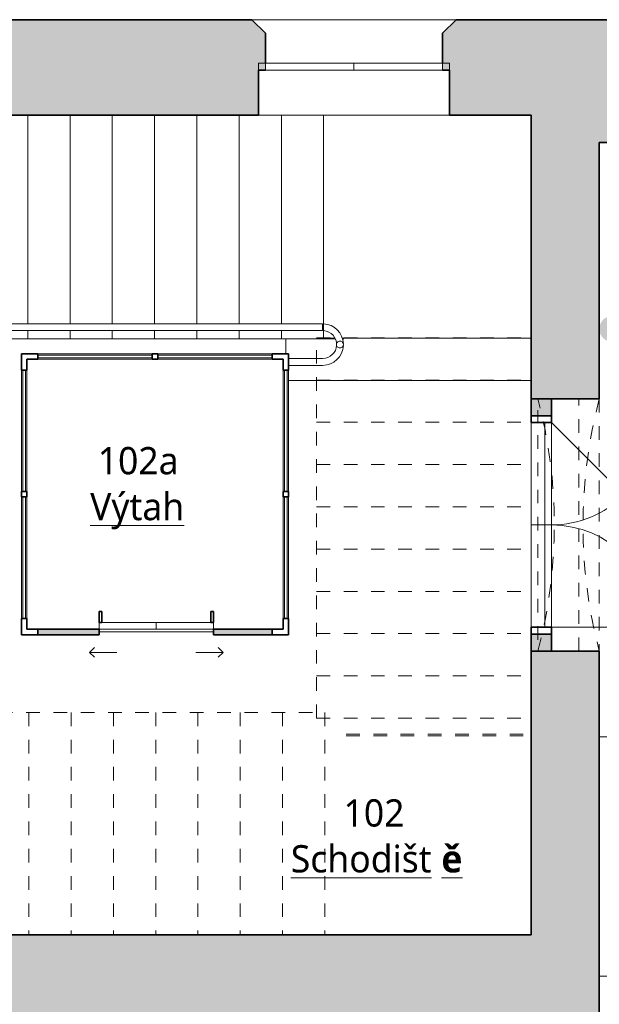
# Model space of a CAD drawing. Header units: metres. Extents: x -0.3 to 44.7, y -1.1 to 27.9.
# Tile 7 of 16: x 13.4 to 17.7, y 7.5 to 14.7. Entities that reach past the tile are written whole.
import ezdxf

# ---------------------------------------------------------------- set-up
doc = ezdxf.new("R2010")
doc.units = ezdxf.units.M
for name, pattern in [('AV - Carkovana 2mm', [0.0027, 0.002, -0.0007]), ('AV - Cerch_ 1 tecka 4mm', [0.006, 0.004, -0.001, 0, -0.001]), ('AV - Cerch_ 2 tecky 4mm', [0.008, 0.004, -0.0015, 0, -0.001, 0, -0.0015])]:
    doc.linetypes.add(name, pattern=pattern)
doc.layers.add('AV-MISTNOSTI', color=5, linetype='Continuous', lineweight=5, true_color=0x0000ff)
doc.layers.add('AV-TEXTY', color=5, linetype='Continuous', lineweight=13, true_color=0x0000ff)
doc.layers.add('AV-SRAFY', color=7, linetype='Continuous', lineweight=35)
doc.layers.add('AV-STAVBA', color=7, linetype='Continuous', lineweight=18)
doc.styles.add('Trebuchet MS_B', font='trebuc.ttf', dxfattribs={"height": 0.2})

# ---------------------------------------------------------------- blocks, each defined once
blk = doc.blocks.new('Systémový panel - Prosklený panel - Interiérový-1045121-1NP')
at = {"layer": 'AV-STAVBA', "color": 254, "true_color": 0xcccccc}
for p, q in [((0.42, 0.01), (-0.42, 0.01)), ((-0.42, 0.01), (-0.42, -0.01)), ((0.42, -0.01), (0.42, 0.01)), ((-0.42, -0.01), (0.42, -0.01))]:
    blk.add_line(p, q, dxfattribs=at)
blk = doc.blocks.new('Systémový panel - Prosklený panel - Interiérový-1045395-1NP')
at = {"layer": 'AV-STAVBA', "color": 254, "true_color": 0xcccccc}
for p, q in [((0.445, 0.01), (-0.445, 0.01)), ((-0.445, 0.01), (-0.445, -0.01)), ((0.445, -0.01), (0.445, 0.01)), ((-0.445, -0.01), (0.445, -0.01))]:
    blk.add_line(p, q, dxfattribs=at)
blk = doc.blocks.new('L Corner Mullion - 100x100-1044972-1NP')
at = {"layer": 'AV-STAVBA', "color": 254, "lineweight": 35, "true_color": 0xcccccc}
for p, q in [((0.02, 0.1), (-0.02, 0.1)), ((-0.02, 0.1), (-0.02, 0.02)), ((0.02, -0.02), (0.02, 0.1)), ((-0.02, 0.02), (-0.1, 0.02)), ((-0.1, 0.02), (-0.1, -0.02)), ((-0.1, -0.02), (0.02, -0.02))]:
    blk.add_line(p, q, dxfattribs=at)
blk = doc.blocks.new('L Corner Mullion - 100x100-1045031-1NP')
at = {"layer": 'AV-STAVBA', "color": 254, "lineweight": 35, "true_color": 0xcccccc}
for p, q in [((-0.02, 0.1), (0.02, 0.1)), ((-0.02, 0.02), (-0.02, 0.1)), ((0.02, 0.1), (0.02, -0.02)), ((-0.1, -0.02), (-0.1, 0.02)), ((-0.1, 0.02), (-0.02, 0.02)), ((0.02, -0.02), (-0.1, -0.02))]:
    blk.add_line(p, q, dxfattribs=at)
blk = doc.blocks.new('Obdélníková příčel - Koncepční příčel interiérová 80_40-1045120-1NP')
at = {"layer": 'AV-STAVBA', "color": 254, "true_color": 0xcccccc}
for p, q in [((13.5448, 12.2982), (14.3848, 12.2982)), ((14.3848, 12.2582), (13.5448, 12.2582))]:
    blk.add_line(p, q, dxfattribs=at)
blk = doc.blocks.new('L Corner Mullion - 100x100-1044994-1NP')
at = {"layer": 'AV-STAVBA', "color": 254, "lineweight": 35, "true_color": 0xcccccc}
for p, q in [((0.02, 0.1), (-0.02, 0.1)), ((-0.02, 0.1), (-0.02, 0.02)), ((0.02, -0.02), (0.02, 0.1)), ((-0.02, 0.02), (-0.1, 0.02)), ((-0.1, 0.02), (-0.1, -0.02)), ((-0.1, -0.02), (0.02, -0.02))]:
    blk.add_line(p, q, dxfattribs=at)
blk = doc.blocks.new('Obdélníková příčel - Koncepční příčel interiérová 80_40-1045391-1NP')
at = {"layer": 'AV-STAVBA', "color": 254, "true_color": 0xcccccc}
for p, q in [((13.4248, 10.3582), (13.4248, 11.2482)), ((13.4648, 11.2482), (13.4648, 10.3582))]:
    blk.add_line(p, q, dxfattribs=at)
blk = doc.blocks.new('L Corner Mullion - 100x100-1045567-1NP')
at = {"layer": 'AV-STAVBA', "color": 254, "lineweight": 35, "true_color": 0xcccccc}
for p, q in [((0.02, 0.1), (-0.02, 0.1)), ((-0.02, 0.1), (-0.02, 0.02)), ((0.02, -0.02), (0.02, 0.1)), ((-0.02, 0.02), (-0.1, 0.02)), ((-0.1, 0.02), (-0.1, -0.02)), ((-0.1, -0.02), (0.02, -0.02))]:
    blk.add_line(p, q, dxfattribs=at)
blk = doc.blocks.new('Obdélníková příčel - Koncepční příčel interiérová 40_40-1045116-1NP')
at = {"layer": 'AV-STAVBA', "color": 254, "lineweight": 35, "true_color": 0xcccccc}
for p, q in [((-0.02, 0.02), (0.02, 0.02)), ((-0.02, -0.02), (-0.02, 0.02)), ((0.02, 0.02), (0.02, -0.02)), ((0.02, -0.02), (-0.02, -0.02))]:
    blk.add_line(p, q, dxfattribs=at)
blk = doc.blocks.new('Obdélníková příčel - Koncepční příčel interiérová 40_40-V2-1NP')
at = {"layer": 'AV-STAVBA', "color": 254, "lineweight": 35, "true_color": 0xcccccc}
for p, q in [((-0.02, 0.02), (0.02, 0.02)), ((-0.02, -0.02), (-0.02, 0.02)), ((0.02, 0.02), (0.02, -0.02)), ((0.02, -0.02), (-0.02, -0.02))]:
    blk.add_line(p, q, dxfattribs=at)
blk = doc.blocks.new('DO_2_Ocel__posuvné_výtahové - 800x1970-1045821-1NP')
at = {"layer": 'AV-STAVBA', "color": 254, "lineweight": 35, "true_color": 0xcccccc}
for p, q in [((-0.4, 0.15), (-0.42, 0.15)), ((-0.42, 0.15), (-0.42, 0.07)), ((-0.4, 0.07), (-0.4, 0.15)), ((0.42, 0.15), (0.4, 0.15)), ((0.4, 0.15), (0.4, 0.07)), ((0.42, 0.07), (0.42, 0.15)), ((-0.42, 0.07), (-0.4, 0.07)), ((0.4, 0.07), (0.42, 0.07))]:
    blk.add_line(p, q, dxfattribs=at)
at = {"layer": 'AV-STAVBA', "color": 254, "linetype": 'AV - Cerch_ 1 tecka 4mm', "true_color": 0xcccccc}
blk.add_line((-0.52, 0.02), (0.52, 0.02), dxfattribs=at)
at = {"layer": 'AV-STAVBA', "color": 254, "true_color": 0xcccccc}
for p, q in [((-0.42, 0.07), (0, 0.07)), ((-0.42, 0.02), (-0.42, 0.07)), ((0, 0.02), (-0.42, 0.02)), ((0, 0.07), (0.42, 0.07)), ((0, 0.07), (0.42, 0.07)), ((0, 0.02), (0, 0.07)), ((0.42, 0.02), (0, 0.02)), ((0.42, 0.07), (0.42, 0.02)), ((-0.4896, -0.15), (-0.4542, -0.1146)), ((0.4896, -0.15), (0.4542, -0.1146)), ((-0.4896, -0.15), (-0.2896, -0.15)), ((-0.4896, -0.15), (-0.4542, -0.1854)), ((0.4896, -0.15), (0.2896, -0.15)), ((0.4896, -0.15), (0.4542, -0.1854))]:
    blk.add_line(p, q, dxfattribs=at)
blk = doc.blocks.new('WI_2222_bez středního sloupku - 1400x3440-1056768-1NP')
at = {"layer": 'AV-STAVBA', "color": 254, "true_color": 0xcccccc}
for p, q in [((-0.7, -0.02), (-0.7, 0.03)), ((-0.7, 0.03), (0.7, 0.03)), ((0, 0.03), (-0.65, 0.03)), ((-0.65, 0.03), (-0.65, -0.02)), ((-0.65, -0.02), (-0.65, 0.03)), ((0.65, 0.03), (0, 0.03)), ((0, 0.03), (0, -0.02)), ((0, 0.03), (0, -0.02)), ((0.65, 0.03), (0.65, -0.02)), ((0.65, -0.02), (0.65, 0.03)), ((0.7, -0.02), (0.7, 0.03)), ((-0.7, -0.02), (0.7, -0.02)), ((-0.65, -0.02), (0, -0.02)), ((0, -0.02), (0.65, -0.02))]:
    blk.add_line(p, q, dxfattribs=at)
blk = doc.blocks.new('GM_Otvor s klenutým nadpražím - 1850x3500-1358595-1NP')
at = {"layer": 'AV-STAVBA', "color": 254, "linetype": 'AV - Cerch_ 1 tecka 4mm', "lineweight": 13, "true_color": 0xcccccc}
for p, q in [((-0.925, 0.25), (0.925, 0.25)), ((0.8415, -0.2), (-0.8415, -0.2))]:
    blk.add_line(p, q, dxfattribs=at)
for centre, start, end in [((0, 3.7551), 255.21663, 284.78337), ((0, -3.7051), 75.21663, 104.78337)]:
    blk.add_arc(centre, 3.6251, start, end, dxfattribs=at)
blk = doc.blocks.new('GM_Otvor_obdélníkový - 3150x3150-1359209-1NP')
at = {"layer": 'AV-STAVBA', "color": 254, "linetype": 'AV - Cerch_ 1 tecka 4mm', "lineweight": 13, "true_color": 0xcccccc}
for p, q in [((-0.925, 0.175), (0.925, 0.175)), ((-0.925, -0.175), (0.925, -0.175)), ((-0.925, -0.175), (0.925, -0.175))]:
    blk.add_line(p, q, dxfattribs=at)
blk = doc.blocks.new('DO_2-L_Obl__členěné_222 - 1250x2750_zdobné-1359526-1NP')
at = {"layer": 'AV-STAVBA', "color": 254, "true_color": 0xcccccc}
for p, q in [((0.75, 0.695), (0.75, -0.055)), ((-0.75, -0.055), (-0.2197, 0.4753)), ((-0.75, -0.055), (0.75, -0.055)), ((-0.75, -0.205), (-0.75, -0.055)), ((0, -0.055), (0, -0.205)), ((0.75, -0.205), (0.75, -0.055)), ((-0.8, -0.205), (-0.75, -0.205)), ((-0.75, -0.205), (0.75, -0.205)), ((0.75, -0.205), (0.8, -0.205))]:
    blk.add_line(p, q, dxfattribs=at)
at = {"layer": 'AV-STAVBA', "color": 254, "lineweight": 35, "true_color": 0xcccccc}
for p, q in [((-0.75, -0.055), (-0.8, -0.055)), ((-0.75, -0.205), (-0.75, -0.055)), ((0.8, -0.055), (0.75, -0.055)), ((0.75, -0.055), (0.75, -0.205)), ((-0.8, -0.205), (-0.75, -0.205)), ((0.75, -0.205), (0.8, -0.205))]:
    blk.add_line(p, q, dxfattribs=at)
at = {"layer": 'AV-STAVBA', "color": 254, "linetype": 'AV - Cerch_ 1 tecka 4mm', "true_color": 0xcccccc}
for p, q in [((-0.75, -0.055), (0.75, -0.055)), ((-0.8, -0.205), (0.8, -0.205)), ((-0.75, -0.205), (0.75, -0.205))]:
    blk.add_line(p, q, dxfattribs=at)
at = {"layer": 'AV-STAVBA', "color": 254, "true_color": 0xcccccc}
for centre, start, end in [((0.75, -0.055), 90, 180), ((-0.75, -0.055), 360, 45)]:
    blk.add_arc(centre, 0.75, start, end, dxfattribs=at)
blk = doc.blocks.new('Railing - BA_Zdobný sloupek zábradlí-1391636-1NP')
at = {"layer": 'AV-STAVBA', "color": 254, "true_color": 0xcccccc}
for p, q in [((0.025, 0.025), (-0.025, 0.025)), ((-0.025, 0.025), (-0.025, -0.025)), ((0.025, -0.025), (0.025, 0.025)), ((-0.025, -0.025), (0.025, -0.025))]:
    blk.add_line(p, q, dxfattribs=at)
at = {"layer": 'AV-STAVBA', "color": 254, "true_color": 0xcccccc, "flags": 128}
for points in [[(0.02, 0), (0.02, 0.0008), (0.0199, 0.0016), (0.0199, 0.0024), (0.0197, 0.0032), (0.0196, 0.004), (0.0194, 0.0048), (0.0192, 0.0055), (0.019, 0.0063), (0.0187, 0.007), (0.0184, 0.0078), (0.0181, 0.0085), (0.0177, 0.0092), (0.0174, 0.0099), (0.0169, 0.0106), (0.0165, 0.0113), (0.016, 0.0119), (0.0156, 0.0126), (0.015, 0.0132), (0.0145, 0.0138), (0.0139, 0.0143), (0.0133, 0.0149), (0.0127, 0.0154), (0.0121, 0.0159), (0.0115, 0.0164), (0.0108, 0.0168), (0.0101, 0.0172), (0.0094, 0.0176), (0.0087, 0.018), (0.008, 0.0183), (0.0072, 0.0186), (0.0065, 0.0189), (0.0057, 0.0192), (0.005, 0.0194), (0.0042, 0.0196), (0.0034, 0.0197), (0.0026, 0.0198), (0.0018, 0.0199), (0.001, 0.02), (0.0002, 0.02), (-0.0006, 0.02), (-0.0014, 0.02), (-0.0022, 0.0199), (-0.003, 0.0198), (-0.0038, 0.0196), (-0.0045, 0.0195), (-0.0053, 0.0193), (-0.0061, 0.0191), (-0.0068, 0.0188), (-0.0076, 0.0185), (-0.0083, 0.0182), (-0.009, 0.0178), (-0.0097, 0.0175), (-0.0104, 0.0171), (-0.0111, 0.0166), (-0.0118, 0.0162), (-0.0124, 0.0157), (-0.013, 0.0152), (-0.0136, 0.0146), (-0.0142, 0.0141), (-0.0147, 0.0135), (-0.0153, 0.0129), (-0.0158, 0.0123), (-0.0163, 0.0116), (-0.0167, 0.011), (-0.0171, 0.0103), (-0.0175, 0.0096), (-0.0179, 0.0089), (-0.0182, 0.0082), (-0.0186, 0.0074), (-0.0188, 0.0067), (-0.0191, 0.0059), (-0.0193, 0.0052), (-0.0195, 0.0044), (-0.0197, 0.0036), (-0.0198, 0.0028), (-0.0199, 0.002), (-0.02, 0.0012), (-0.02, 0.0004), (-0.02, 0)], [(-0.02, 0), (-0.02, -0.0008), (-0.0199, -0.0016), (-0.0199, -0.0024), (-0.0197, -0.0032), (-0.0196, -0.004), (-0.0194, -0.0048), (-0.0192, -0.0055), (-0.019, -0.0063), (-0.0187, -0.007), (-0.0184, -0.0078), (-0.0181, -0.0085), (-0.0177, -0.0092), (-0.0174, -0.0099), (-0.0169, -0.0106), (-0.0165, -0.0113), (-0.016, -0.0119), (-0.0156, -0.0126), (-0.015, -0.0132), (-0.0145, -0.0138), (-0.0139, -0.0143), (-0.0133, -0.0149), (-0.0127, -0.0154), (-0.0121, -0.0159), (-0.0115, -0.0164), (-0.0108, -0.0168), (-0.0101, -0.0172), (-0.0094, -0.0176), (-0.0087, -0.018), (-0.008, -0.0183), (-0.0072, -0.0186), (-0.0065, -0.0189), (-0.0057, -0.0192), (-0.005, -0.0194), (-0.0042, -0.0196), (-0.0034, -0.0197), (-0.0026, -0.0198), (-0.0018, -0.0199), (-0.001, -0.02), (-0.0002, -0.02), (0.0006, -0.02), (0.0014, -0.02), (0.0022, -0.0199), (0.003, -0.0198), (0.0038, -0.0196), (0.0045, -0.0195), (0.0053, -0.0193), (0.0061, -0.0191), (0.0068, -0.0188), (0.0076, -0.0185), (0.0083, -0.0182), (0.009, -0.0178), (0.0097, -0.0175), (0.0104, -0.0171), (0.0111, -0.0166), (0.0118, -0.0162), (0.0124, -0.0157), (0.013, -0.0152), (0.0136, -0.0146), (0.0142, -0.0141), (0.0147, -0.0135), (0.0153, -0.0129), (0.0158, -0.0123), (0.0163, -0.0116), (0.0167, -0.011), (0.0171, -0.0103), (0.0175, -0.0096), (0.0179, -0.0089), (0.0182, -0.0082), (0.0186, -0.0074), (0.0188, -0.0067), (0.0191, -0.0059), (0.0193, -0.0052), (0.0195, -0.0044), (0.0197, -0.0036), (0.0198, -0.0028), (0.0199, -0.002), (0.02, -0.0012), (0.02, -0.0004), (0.02, 0)]]:
    blk.add_lwpolyline(points, dxfattribs=at)
at = {"layer": 'AV-STAVBA', "color": 254, "true_color": 0xcccccc}
for radius, start, end in [(0.06, 115.30778, 180), (0.04, 49.75481, 180), (0.06, 30.60046, 64.69222), (0.06, 180, 340.24487), (0.04, 180, 330)]:
    blk.add_arc((0, 0), radius, start, end, dxfattribs=at)
blk = doc.blocks.new('Railing - Railing-1388629-1NP')
at = {"layer": 'AV-STAVBA', "color": 254, "true_color": 0xcccccc}
for p, q in [((12.852, 12.5182), (12.8298, 12.5182)), ((15.6348, 12.5182), (12.852, 12.5182)), ((15.6348, 12.5182), (15.6348, 12.4682)), ((12.852, 12.4682), (12.8348, 12.4682)), ((15.6348, 12.4682), (12.852, 12.4682))]:
    blk.add_line(p, q, dxfattribs=at)
at = {"rotation": 270}
blk.add_blockref('Railing - BA_Zdobný sloupek zábradlí-1391636-1NP', (12.8048, 12.4932), dxfattribs=at)
blk = doc.blocks.new('SFR_Trám_obdelník - 300x380-1644634-1NP')
at = {"layer": 'AV-STAVBA', "color": 254, "linetype": 'AV - Cerch_ 1 tecka 4mm', "lineweight": 13, "true_color": 0xcccccc}
for p, q in [((2.08, 0.15), (-2.08, 0.15)), ((-2.08, 0.15), (-2.08, -0.15)), ((2.08, -0.15), (2.08, 0.15)), ((-2.08, -0.15), (2.08, -0.15))]:
    blk.add_line(p, q, dxfattribs=at)
blk = doc.blocks.new('SFR_Trám_obdelník - 550x1100-1392536-1NP')
at = {"layer": 'AV-STAVBA', "color": 254, "linetype": 'AV - Cerch_ 1 tecka 4mm', "lineweight": 13, "true_color": 0xcccccc}
for p, q in [((2.08, 0.275), (-2.08, 0.275)), ((-2.08, 0.275), (-2.08, -0.275)), ((2.08, -0.275), (2.08, 0.275)), ((-2.08, -0.275), (2.08, -0.275))]:
    blk.add_line(p, q, dxfattribs=at)
blk = doc.blocks.new('Railing - R_25 mm-1399304-1NP')
at = {"layer": 'AV-STAVBA', "color": 254, "true_color": 0xcccccc, "flags": 128}
for points in [[(-0.025, 0), (-0.0244, 0.0056), (-0.0225, 0.0108), (-0.0195, 0.0156), (-0.0156, 0.0195), (-0.0108, 0.0225), (-0.0056, 0.0244), (0, 0.025)], [(0, 0.025), (0.0056, 0.0244), (0.0108, 0.0225), (0.0156, 0.0195), (0.0195, 0.0156), (0.0225, 0.0108), (0.0244, 0.0056), (0.025, 0)], [(0, -0.025), (-0.0056, -0.0244), (-0.0108, -0.0225), (-0.0156, -0.0195), (-0.0195, -0.0156), (-0.0225, -0.0108), (-0.0244, -0.0056), (-0.025, 0)], [(0.025, 0), (0.0244, -0.0056), (0.0225, -0.0108), (0.0195, -0.0156), (0.0156, -0.0195), (0.0108, -0.0225), (0.0056, -0.0244), (0, -0.025)]]:
    blk.add_lwpolyline(points, dxfattribs=at)
blk = doc.blocks.new('Railing - Railing-1399114-1NP')
at = {"layer": 'AV-STAVBA', "color": 254, "true_color": 0xcccccc}
for p, q in [((15.6348, 12.2632), (15.3848, 12.2632)), ((15.6348, 12.2132), (15.3848, 12.2132))]:
    blk.add_line(p, q, dxfattribs=at)
for radius, start, end in [(0.1525, 2.63199, 87.27161), (0.1025, 270, 85.90264), (0.1525, 270, 357.36801)]:
    blk.add_arc((15.6348, 12.3657), radius, start, end, dxfattribs=at)
blk.add_blockref('Railing - R_25 mm-1399304-1NP', (15.7623, 12.3657))
blk = doc.blocks.new('SFR_IPE - IPE 220-1424619-1NP')
at = {"layer": 'AV-STAVBA', "color": 254, "linetype": 'AV - Carkovana 2mm', "true_color": 0xcccccc}
for p, q in [((0.6799, 0.0065), (-0.6776, 0.0065)), ((0.6799, -0.0065), (-0.6776, -0.0065))]:
    blk.add_line(p, q, dxfattribs=at)
blk = doc.blocks.new('D0089 - 1514 - OÚPSŘ_Benešova_rvt-1-1NP')
at = {"layer": 'AV-SRAFY', "lineweight": 18, "true_color": 0xcccccc}
h = blk.add_hatch(color=254, dxfattribs=at)
h.paths.add_polyline_path([(13.3735, 14.0482), (15.1648, 14.0482), (15.1648, 14.3782), (15.2148, 14.3782), (15.2148, 14.6482), (15.1148, 14.7482), (13.3148, 14.7482), (13.2148, 14.6482), (13.2148, 14.3782), (13.2648, 14.3782), (13.2648, 14.0482)])
h.paths.add_polyline_path([(17.4148, 14.0482), (17.4148, 14.7482), (16.6148, 14.7482), (16.5148, 14.6482), (16.5148, 14.3782), (16.5648, 14.3782), (16.5648, 14.0482), (17.4089, 14.0482)])
h.paths.add_polyline_path([(11.8648, 14.0482), (11.8648, 14.3782), (11.9148, 14.3782), (11.9148, 14.6482), (11.8148, 14.7482), (10.6548, 14.7482), (10.6548, 14.0482), (11.3558, 14.0482)])
h = blk.add_hatch(color=254, dxfattribs=at)
h.paths.add_polyline_path([(21.8248, 13.8482), (22.3248, 13.8482), (22.3248, 14.7482), (21.4698, 14.7482), (21.3148, 14.6029), (21.3148, 14.2982), (21.5448, 14.2982), (21.5448, 13.8482)])
h.paths.add_polyline_path([(17.9448, 13.8482), (17.9448, 14.2982), (18.1648, 14.2982), (18.1648, 14.6216), (18.0298, 14.7482), (17.4148, 14.7482), (17.4148, 13.8482), (17.9134, 13.8482)])
h = blk.add_hatch(color=254, dxfattribs=at)
h.paths.add_polyline_path([(17.1648, 7.3582), (17.6648, 7.3582), (17.6648, 10.1182), (17.1648, 10.1182), (17.1648, 8.0382)])
h.paths.add_polyline_path([(17.1648, 11.9682), (17.6648, 11.9682), (17.6648, 13.8482), (17.4148, 13.8482), (17.4148, 14.0482), (17.1648, 14.0482), (17.1648, 12.5161)])
h = blk.add_hatch(color=254, dxfattribs=at)
h.paths.add_polyline_path([(17.3148, 10.1182), (17.3148, 10.2432), (17.1648, 10.2432), (17.1648, 10.1182)])
h.paths.add_polyline_path([(17.1648, 11.8432), (17.3148, 11.8432), (17.3148, 11.9682), (17.1648, 11.9682)])
h = blk.add_hatch(color=254, dxfattribs=at)
h.paths.add_polyline_path([(15.2648, 10.2382), (15.2648, 10.2782), (14.8348, 10.2782), (14.8348, 10.2382)])
h.paths.add_polyline_path([(13.9948, 10.2382), (13.9948, 10.2782), (13.5448, 10.2782), (13.5448, 10.2382)])
blk.add_hatch(color=254, dxfattribs=at).paths.add_polyline_path([(17.1648, 7.3582), (17.1648, 8.0382), (10.4548, 8.0382), (10.4548, 7.3582), (17.1148, 7.3582)])
at = {"layer": 'AV-STAVBA', "color": 254, "lineweight": 35, "true_color": 0xcccccc}
for p, q in [((15.1148, 14.7482), (13.3148, 14.7482)), ((15.2148, 14.6482), (15.1148, 14.7482)), ((16.6148, 14.7482), (16.5148, 14.6482)), ((17.4148, 14.7482), (16.6148, 14.7482)), ((18.0298, 14.7482), (17.4148, 14.7482)), ((15.2148, 14.4282), (15.2148, 14.6482)), ((16.5148, 14.6482), (16.5148, 14.4282)), ((15.1648, 14.0482), (15.1648, 14.3782)), ((15.1648, 14.3782), (15.2148, 14.3782)), ((16.5148, 14.3782), (16.5648, 14.3782)), ((16.5648, 14.3782), (16.5648, 14.0482)), ((13.2648, 14.0482), (15.1648, 14.0482)), ((16.5648, 14.0482), (17.1648, 14.0482)), ((17.1648, 14.0482), (17.1648, 11.9682)), ((17.6648, 11.9682), (17.6648, 13.8482)), ((17.6648, 13.8482), (17.9448, 13.8482)), ((17.1648, 11.9682), (17.6648, 11.9682)), ((17.1648, 11.9682), (17.1648, 11.8432)), ((17.3148, 11.9682), (17.1648, 11.9682)), ((17.3148, 11.8432), (17.3148, 11.9682)), ((17.1648, 11.8432), (17.3148, 11.8432)), ((13.9948, 10.2782), (13.5448, 10.2782)), ((13.5448, 10.2782), (13.5448, 10.2382)), ((13.9948, 10.2382), (13.9948, 10.2782)), ((15.2648, 10.2782), (14.8348, 10.2782)), ((14.8348, 10.2782), (14.8348, 10.2382)), ((15.2648, 10.2382), (15.2648, 10.2782)), ((13.5448, 10.2382), (13.9948, 10.2382)), ((14.8348, 10.2382), (15.2648, 10.2382)), ((17.1648, 10.2432), (17.1648, 10.1182)), ((17.3148, 10.2432), (17.1648, 10.2432)), ((17.3148, 10.1182), (17.3148, 10.2432)), ((17.1648, 10.1182), (17.1648, 8.0382)), ((17.6648, 10.1182), (17.1648, 10.1182)), ((17.1648, 10.1182), (17.3148, 10.1182)), ((17.6648, 7.3582), (17.6648, 10.1182)), ((17.1648, 8.0382), (12.8554, 8.0382))]:
    blk.add_line(p, q, dxfattribs=at)
at = {"layer": 'AV-STAVBA', "color": 254, "true_color": 0xcccccc}
for p, q in [((15.1148, 14.7482), (16.6148, 14.7482)), ((13.472, 12.5182), (13.472, 14.0482)), ((13.782, 12.5182), (13.782, 14.0482)), ((14.092, 12.5182), (14.092, 14.0482)), ((14.402, 12.5182), (14.402, 14.0482)), ((14.712, 12.5182), (14.712, 14.0482)), ((15.022, 12.5182), (15.022, 14.0482)), ((16.5648, 14.0482), (15.1648, 14.0482)), ((15.332, 12.5182), (15.332, 14.0482)), ((15.642, 12.4082), (15.642, 14.0482)), ((13.472, 12.4082), (13.472, 12.4682)), ((13.782, 12.4082), (13.782, 12.4682)), ((14.092, 12.4082), (14.092, 12.4682)), ((14.402, 12.4082), (14.402, 12.4682)), ((14.712, 12.4082), (14.712, 12.4682)), ((15.022, 12.4082), (15.022, 12.4682)), ((15.332, 12.4082), (15.332, 12.4682)), ((13.472, 12.4082), (13.162, 12.4082)), ((13.782, 12.4082), (13.472, 12.4082)), ((14.092, 12.4082), (13.782, 12.4082)), ((14.402, 12.4082), (14.092, 12.4082)), ((14.712, 12.4082), (14.402, 12.4082)), ((15.022, 12.4082), (14.712, 12.4082)), ((15.332, 12.4082), (15.022, 12.4082)), ((15.642, 12.4082), (15.332, 12.4082)), ((15.3648, 12.2982), (15.3648, 12.4082)), ((15.3654, 12.2982), (15.3654, 12.4082)), ((15.642, 12.4116), (15.7251, 12.4116)), ((15.7268, 12.4082), (15.642, 12.4082)), ((15.7795, 12.4116), (17.1648, 12.4116)), ((15.79, 12.4082), (15.7809, 12.4082)), ((15.3848, 12.1016), (17.1648, 12.1016)), ((17.1648, 10.2932), (17.1648, 11.7932)), ((17.2648, 10.2932), (17.2648, 11.7932)), ((14.8348, 10.2582), (13.9948, 10.2582))]:
    blk.add_line(p, q, dxfattribs=at)
at = {"layer": 'AV-STAVBA', "color": 254, "linetype": 'AV - Cerch_ 2 tecky 4mm', "true_color": 0xcccccc}
for p, q in [((13.472, 12.5182), (13.472, 14.0482)), ((13.782, 12.5182), (13.782, 14.0482)), ((14.092, 12.5182), (14.092, 14.0482)), ((14.402, 12.5182), (14.402, 14.0482)), ((14.712, 12.5182), (14.712, 14.0482)), ((15.022, 12.5182), (15.022, 14.0482)), ((15.332, 12.5182), (15.332, 14.0482)), ((15.642, 12.4082), (15.642, 14.0482)), ((13.472, 12.4082), (13.472, 12.4682)), ((13.782, 12.4082), (13.782, 12.4682)), ((14.092, 12.4082), (14.092, 12.4682)), ((14.402, 12.4082), (14.402, 12.4682)), ((14.712, 12.4082), (14.712, 12.4682)), ((15.022, 12.4082), (15.022, 12.4682)), ((15.332, 12.4082), (15.332, 12.4682)), ((15.5899, 12.4159), (17.1648, 12.4159)), ((15.5899, 9.6259), (15.5899, 12.4159)), ((15.642, 12.4116), (15.7251, 12.4116)), ((15.7795, 12.4116), (17.1648, 12.4116)), ((17.1648, 9.6259), (17.1648, 12.4159)), ((15.3848, 12.1016), (17.1648, 12.1016)), ((15.5899, 12.1059), (17.1648, 12.1059)), ((15.5899, 12.1059), (17.1648, 12.1059)), ((15.5899, 11.7959), (17.1648, 11.7959)), ((15.5899, 11.7959), (17.1648, 11.7959)), ((15.5899, 11.4859), (17.1648, 11.4859)), ((15.5899, 11.4859), (17.1648, 11.4859)), ((15.5899, 11.1759), (17.1648, 11.1759)), ((15.5899, 11.1759), (17.1648, 11.1759)), ((15.5899, 10.8659), (17.1648, 10.8659)), ((15.5899, 10.8659), (17.1648, 10.8659)), ((15.5899, 10.5559), (17.1648, 10.5559)), ((15.5899, 10.5559), (17.1648, 10.5559)), ((15.5899, 10.2459), (17.1648, 10.2459)), ((15.5899, 10.2459), (17.1648, 10.2459)), ((15.5899, 9.9359), (17.1648, 9.9359)), ((15.5899, 9.9359), (17.1648, 9.9359)), ((12.8606, 9.6682), (15.6506, 9.6682)), ((13.4806, 9.6682), (13.4806, 8.0382)), ((13.4806, 9.6682), (13.4806, 8.0382)), ((13.7906, 9.6682), (13.7906, 8.0382)), ((13.7906, 9.6682), (13.7906, 8.0382)), ((14.1006, 9.6682), (14.1006, 8.0382)), ((14.1006, 9.6682), (14.1006, 8.0382)), ((14.4106, 9.6682), (14.4106, 8.0382)), ((14.4106, 9.6682), (14.4106, 8.0382)), ((14.7206, 9.6682), (14.7206, 8.0382)), ((14.7206, 9.6682), (14.7206, 8.0382)), ((15.0306, 9.6682), (15.0306, 8.0382)), ((15.0306, 9.6682), (15.0306, 8.0382)), ((15.3406, 9.6682), (15.3406, 8.0382)), ((15.3406, 9.6682), (15.3406, 8.0382)), ((15.5899, 9.6259), (17.1648, 9.6259)), ((15.5899, 9.6259), (17.1648, 9.6259)), ((15.6506, 9.6682), (15.6506, 8.0382)), ((15.6506, 9.6682), (15.6506, 8.0382)), ((17.1648, 8.0382), (17.1648, 9.6259)), ((12.8606, 8.0382), (15.6506, 8.0382)), ((15.6506, 8.0382), (17.1648, 8.0382))]:
    blk.add_line(p, q, dxfattribs=at)
at = {"layer": 'AV-STAVBA', "color": 254, "lineweight": 18, "true_color": 0xcccccc}
for name, p in [('WI_2222_bez středního sloupku - 1400x3440-1056768-1NP', (15.8648, 14.3982)), ('Railing - Railing-1388629-1NP', (0, 0)), ('Railing - Railing-1399114-1NP', (0, 0)), ('Obdélníková příčel - Koncepční příčel interiérová 80_40-1045120-1NP', (0, 0)), ('Systémový panel - Prosklený panel - Interiérový-1045121-1NP', (13.9648, 12.2782)), ('Obdélníková příčel - Koncepční příčel interiérová 80_40-1045120-1NP', (0.88, 0)), ('Systémový panel - Prosklený panel - Interiérový-1045121-1NP', (14.8448, 12.2782)), ('Obdélníková příčel - Koncepční příčel interiérová 80_40-1045391-1NP', (0, 0.93)), ('Obdélníková příčel - Koncepční příčel interiérová 80_40-1045391-1NP', (0, 0)), ('DO_2_Ocel__posuvné_výtahové - 800x1970-1045821-1NP', (14.4148, 10.2582)), ('L Corner Mullion - 100x100-1045567-1NP', (15.3648, 10.2582)), ('SFR_Trám_obdelník - 300x380-1644634-1NP', (19.7448, 9.6382)), ('SFR_Trám_obdelník - 550x1100-1392536-1NP', (19.7448, 8.0082))]:
    blk.add_blockref(name, p, dxfattribs=at)
for name, p, rotation in [('L Corner Mullion - 100x100-1044972-1NP', (13.4448, 12.2782), 180), ('Systémový panel - Prosklený panel - Interiérový-1045395-1NP', (13.4448, 11.7332), 90), ('Obdélníková příčel - Koncepční příčel interiérová 80_40-1045391-1NP', (28.8096, 22.5364), 180), ('Systémový panel - Prosklený panel - Interiérový-1045395-1NP', (15.3648, 11.7332), 270), ('GM_Otvor_obdélníkový - 3150x3150-1359209-1NP', (17.3398, 11.0432), 89.99999999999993), ('GM_Otvor s klenutým nadpražím - 1850x3500-1358595-1NP', (17.4148, 11.0432), 269.9999999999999), ('DO_2-L_Obl__členěné_222 - 1250x2750_zdobné-1359526-1NP', (17.3698, 11.0432), 269.9999999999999), ('Systémový panel - Prosklený panel - Interiérový-1045395-1NP', (13.4448, 10.8032), 90), ('Obdélníková příčel - Koncepční příčel interiérová 80_40-1045391-1NP', (28.8096, 21.6064), 180), ('Systémový panel - Prosklený panel - Interiérový-1045395-1NP', (15.3648, 10.8032), 270), ('L Corner Mullion - 100x100-1044994-1NP', (13.4448, 10.2582), 270), ('SFR_IPE - IPE 220-1424619-1NP', (16.4872, 9.5033), 180)]:
    blk.add_blockref(name, p, dxfattribs=dict(at, rotation=rotation))
at = {"layer": 'AV-STAVBA', "color": 254, "lineweight": 18, "true_color": 0xcccccc, "extrusion": (0, 0, -1)}
for name, p, rotation in [('Obdélníková příčel - Koncepční příčel interiérová 40_40-1045116-1NP', (-14.4048, 12.2782), 180), ('L Corner Mullion - 100x100-1045031-1NP', (-15.3648, 12.2782), 180), ('Obdélníková příčel - Koncepční příčel interiérová 40_40-V2-1NP', (-13.4448, 11.2682), 90), ('Obdélníková příčel - Koncepční příčel interiérová 40_40-V2-1NP', (-15.3648, 11.2682), 270)]:
    blk.add_blockref(name, p, dxfattribs=dict(at, rotation=rotation))

msp = doc.modelspace()

# ---------------------------------------------------------------- hatches: boundary and pattern name
at = {"layer": 'AV-TEXTY', "lineweight": 5}
h = msp.add_hatch(color=256, dxfattribs=at)
edge = h.paths.add_edge_path()
edge.add_arc((17.7598, 12.4806), 0.095, 0, 360)

# ---------------------------------------------------------------- block references
at = {"lineweight": 5}
msp.add_blockref('D0089 - 1514 - OÚPSŘ_Benešova_rvt-1-1NP', (0, 0), dxfattribs=at)

# ---------------------------------------------------------------- texts
at = {"layer": 'AV-MISTNOSTI', "char_height": 0.2, "attachment_point": 1, "style": 'Trebuchet MS_B'}
for s, insert, width in [('102a', (13.985, 11.6143), 0.785654), ('\\LVýtah', (13.929, 11.278), 0.921941), ('102', (15.7884, 9.0311), 0.601266), ('\\LSchodišt', (15.4014, 8.6948), 1.338818), ('\\L\\fTrebuchet MS|b1|i0|c238|p34|;\\Lě', (16.5061, 8.6948), 0.200422)]:
    msp.add_mtext(s, dxfattribs=dict(at, insert=insert, width=width))

doc.saveas('drawing.dxf')
